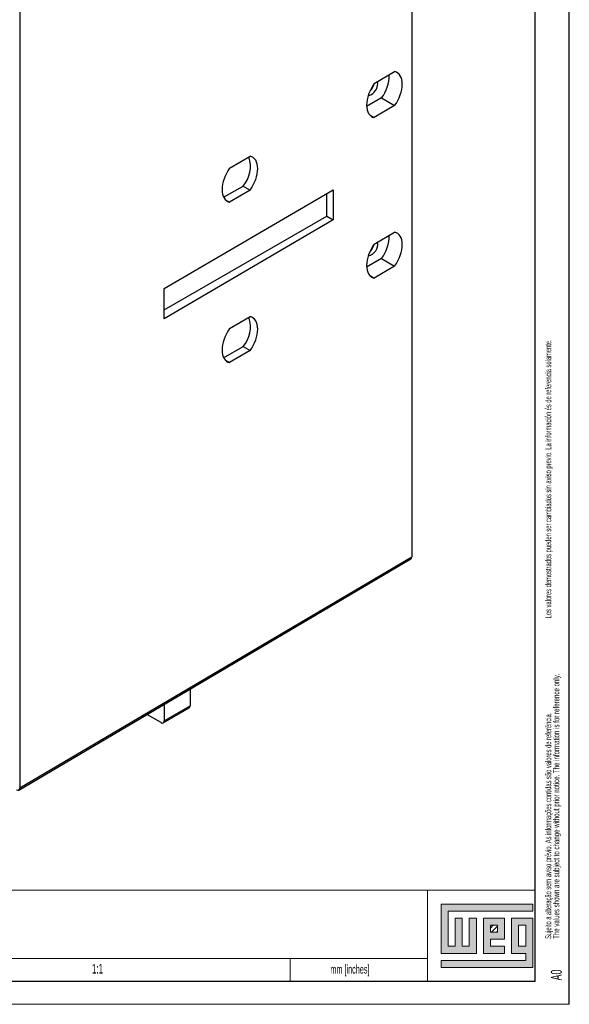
# Model space of a CAD drawing. Header units: millimetres. Extents: x 0 to 1189, y 0 to 841.
# Tile 17 of 21: x 1069 to 1189, y 0 to 215. Entities that reach past the tile are written whole.
import ezdxf

# ---------------------------------------------------------------- set-up
doc = ezdxf.new("R2010")
doc.units = ezdxf.units.MM
doc.layers.add('FORMATO', color=7, linetype='Continuous')
doc.layers.add('LEGENDA', color=7, linetype='Continuous')
doc.styles.add('SLDTEXTSTYLE1', font='TXT', dxfattribs={"width": 0.605})
doc.styles.add('SLDTEXTSTYLE2', font='TXT', dxfattribs={"width": 0.569583})

# ---------------------------------------------------------------- blocks, each defined once
blk = doc.blocks.new('SW_NOTE_0')
at = {"color": 0, "linetype": 'Continuous', "lineweight": 0, "attachment_point": 1, "rotation": 90}
for s, insert, char_height, style in [('Sujeito a alteração sem aviso prévio. As informações contidas são valores de referência.                                                           Los valores demostrados pueden ser cambiados sin aviso previo. La información és de referencia solamente.', (-1.71, 0), 1.32292, 'SLDTEXTSTYLE2'), ('The values shown are subject to change without prior notice. The information is for reference only.', (0.06, 0), 1.3229, 'SLDTEXTSTYLE1')]:
    blk.add_mtext(s, dxfattribs=dict(at, insert=insert, char_height=char_height, style=style))

msp = doc.modelspace()

# ---------------------------------------------------------------- hatches: boundary and pattern name
at = {"linetype": 'Continuous'}
msp.add_hatch(color=7, dxfattribs=at).paths.add_polyline_path([(1160.99, 21.93), (1160.99, 11.15), (1168.69, 11.15), (1168.69, 18.85), (1167.15, 18.85), (1167.15, 12.69), (1165.61, 12.69), (1165.61, 18.85), (1164.07, 18.85), (1164.07, 12.69), (1162.53, 12.69), (1162.53, 20.39), (1181.01, 20.39), (1181.01, 21.93)], flags=0)
h = msp.add_hatch(color=7, dxfattribs=at)
h.paths.add_polyline_path([(1160.99, 8.07), (1181.01, 8.07), (1181.01, 18.85), (1176.39, 18.85), (1176.39, 11.15), (1179.47, 11.15), (1179.47, 9.61), (1160.99, 9.61)], flags=0)
h.paths.add_polyline_path([(1177.93, 17.31), (1179.47, 17.31), (1179.47, 12.69), (1177.93, 12.69)], flags=0)
h = msp.add_hatch(color=7, dxfattribs=at)
h.paths.add_polyline_path([(1174.85, 12.69), (1171.77, 12.69), (1171.77, 14.23), (1174.85, 14.23), (1174.85, 18.85), (1170.23, 18.85), (1170.23, 11.15), (1174.85, 11.15)], flags=0)
h.paths.add_polyline_path([(1173.31, 15.77), (1171.77, 15.77), (1171.77, 17.31), (1173.31, 17.31)], flags=0)
h = msp.add_hatch(dxfattribs=at)
h.set_pattern_fill('ANSI31', color=8, scale=0.25, style=0)
h.paths.add_polyline_path([(1173.31, 15.77), (1171.77, 15.77), (1171.77, 17.31), (1173.31, 17.31)], flags=0)

# ---------------------------------------------------------------- linework, layer by layer
at = {"color": 7, "linetype": 'Continuous', "lineweight": 25}
for p, q in [((1154.57, 272.033), (1154.57, 97.927)), ((1068.905, 222.319), (1068.905, 47.343)), ((1146.369, 201.453), (1150.834, 204.066)), ((1147.975, 198.31), (1144.713, 196.427)), ((1147.975, 198.31), (1150.834, 196.631)), ((1150.834, 196.631), (1146.369, 194.017)), ((1145.474, 194.552), (1146.369, 194.017)), ((1114.771, 182.958), (1119.237, 185.572)), ((1113.452, 176.585), (1117.696, 179.036)), ((1117.696, 179.036), (1119.237, 178.13)), ((1100.461, 156.619), (1137.405, 178.242)), ((1119.237, 178.13), (1114.771, 175.515)), ((1135.98, 172.443), (1135.98, 177.408)), ((1137.405, 178.242), (1137.405, 171.621)), ((1113.871, 176.052), (1114.771, 175.515)), ((1100.461, 151.938), (1135.98, 172.443)), ((1135.98, 172.443), (1137.405, 171.621)), ((1137.405, 171.621), (1100.461, 149.99)), ((1146.369, 166.341), (1150.834, 168.954)), ((1147.975, 163.199), (1144.713, 161.315)), ((1147.975, 163.199), (1150.834, 161.519)), ((1145.474, 159.44), (1146.369, 158.905)), ((1150.834, 161.519), (1146.369, 158.905)), ((1100.461, 149.99), (1100.461, 156.619)), ((1114.771, 147.847), (1119.237, 150.461)), ((1113.452, 141.474), (1117.696, 143.924)), ((1119.237, 143.019), (1114.771, 140.404)), ((1117.696, 143.924), (1119.237, 143.019)), ((1113.871, 140.941), (1114.771, 140.404)), ((1068.701, 46.887), (1154.366, 97.471)), ((1068.905, 47.343), (1154.57, 97.927)), ((1106.141, 68.995), (1106.141, 65.313)), ((1100.277, 61.59), (1105.934, 64.855)), ((1100.485, 65.655), (1100.485, 62.047)), ((1100.485, 62.047), (1106.141, 65.313)), ((1099.777, 61.639), (1096.696, 63.418))]:
    msp.add_line(p, q, dxfattribs=at)
at = {"color": 7, "linetype": 'Continuous', "lineweight": 18}
for p, q in [((1181.01, 21.93), (1160.99, 21.93)), ((1160.99, 21.93), (1160.99, 11.15)), ((1181.01, 20.39), (1181.01, 21.93)), ((1162.53, 20.39), (1181.01, 20.39)), ((1162.53, 12.69), (1162.53, 20.39)), ((1165.61, 18.85), (1164.07, 18.85)), ((1164.07, 18.85), (1164.07, 12.69)), ((1165.61, 12.69), (1165.61, 18.85)), ((1168.69, 18.85), (1167.15, 18.85)), ((1167.15, 18.85), (1167.15, 12.69)), ((1168.69, 11.15), (1168.69, 18.85)), ((1174.85, 18.85), (1170.23, 18.85)), ((1170.23, 18.85), (1170.23, 11.15)), ((1171.77, 17.31), (1173.31, 17.31)), ((1171.77, 15.77), (1171.77, 17.31)), ((1173.31, 17.31), (1173.31, 15.77)), ((1174.85, 14.23), (1174.85, 18.85)), ((1181.01, 18.85), (1176.39, 18.85)), ((1176.39, 18.85), (1176.39, 11.15)), ((1177.93, 12.69), (1177.93, 17.31)), ((1177.93, 17.31), (1179.47, 17.31)), ((1179.47, 17.31), (1179.47, 12.69)), ((1181.01, 8.07), (1181.01, 18.85)), ((1173.31, 15.77), (1171.77, 15.77)), ((1171.77, 14.23), (1174.85, 14.23)), ((1171.77, 12.69), (1171.77, 14.23)), ((1160.99, 11.15), (1168.69, 11.15)), ((1164.07, 12.69), (1162.53, 12.69)), ((1167.15, 12.69), (1165.61, 12.69)), ((1170.23, 11.15), (1174.85, 11.15)), ((1174.85, 12.69), (1171.77, 12.69)), ((1174.85, 11.15), (1174.85, 12.69)), ((1176.39, 11.15), (1179.47, 11.15)), ((1179.47, 12.69), (1177.93, 12.69)), ((1179.47, 11.15), (1179.47, 9.61)), ((1128, 10.026), (1128, 5)), ((1160.99, 9.61), (1160.99, 8.07)), ((1179.47, 9.61), (1160.99, 9.61)), ((1160.99, 8.07), (1181.01, 8.07))]:
    msp.add_line(p, q, dxfattribs=at)
at = {"color": 7, "linetype": 'Continuous', "lineweight": 25, "flags": 128}
msp.add_lwpolyline([(1145.061, 198.869), (1145.198, 198.872), (1145.739, 199.061)], dxfattribs=at)
at = {"color": 7, "linetype": 'Continuous', "lineweight": 25}
for centre, radius, start, end in [((1141.733, 203.122), 7.882, 322.37595, 1.66125), ((1144.312, 201.498), 2.825, 300.34751, 7.89586), ((1112.73, 183.357), 6.583, 318.9743, 18.28771), ((1141.733, 168.011), 7.882, 322.37595, 1.66125), ((1144.568, 166.297), 2.587, 280.98552, 10.64429), ((1112.73, 148.245), 6.583, 318.9743, 18.28771), ((1105.666, 65.252), 0.48, 304.05635, 7.25583), ((1100.054, 61.977), 0.437, 230.79671, 9.21404)]:
    msp.add_arc(centre, radius, start, end, dxfattribs=at)
for centre, major_axis, ratio, start_param, end_param in [((1148.601, 199.041), (2.747, 4.826), 0.5733367, 4.5330896, 6.4554376), ((1148.601, 199.041), (2.747, 4.826), 0.5733367, 1.3913142, 3.3140278), ((1145.018, 201.11), (1, 1.717), 0.5798953, 4.2096446, 5.2309848), ((1117.003, 180.544), (2.749, 4.829), 0.5733367, 4.5328568, 6.4556705), ((1117.003, 180.544), (2.749, 4.829), 0.5733367, 1.3910814, 3.3142606), ((1148.601, 163.93), (2.747, 4.826), 0.5733367, 4.5330896, 6.4554376), ((1148.601, 163.93), (2.747, 4.826), 0.5733367, 1.3913142, 3.3140278), ((1145.018, 165.999), (1, 1.717), 0.5798953, 4.2096446, 5.2309848), ((1117.003, 145.433), (2.749, 4.829), 0.5733367, 4.5328568, 6.4556705), ((1117.003, 145.433), (2.749, 4.829), 0.5733367, 1.3910814, 3.3142606), ((1153.863, 98.335), (-0.5, 0.866), 0.577364, 3.1472652, 3.927042), ((1068.198, 47.752), (-0.5, 0.866), 0.577364, 2.3562761, 3.927042)]:
    msp.add_ellipse(centre, major_axis=major_axis, ratio=ratio, start_param=start_param, end_param=end_param, dxfattribs=at)
at = {"layer": 'FORMATO'}
for p, q in [((1189, 0), (1189, 841)), ((1181.524, 5), (1181.524, 831)), ((1181.524, 5), (22.524, 5))]:
    msp.add_line(p, q, dxfattribs=at)
at = {"layer": 'FORMATO', "lineweight": 18}
for p, q in [((1004, 25), (1181.524, 25)), ((1158, 25), (1158, 5)), ((1035.524, 10.02), (1158, 10.028)), ((0, 0), (1189, 0))]:
    msp.add_line(p, q, dxfattribs=at)

# ---------------------------------------------------------------- block references
at = {"color": 7, "linetype": 'Continuous', "lineweight": 0}
msp.add_blockref('SW_NOTE_0', (1185.448, 14.305), dxfattribs=at)

# ---------------------------------------------------------------- texts
at = {"layer": 'FORMATO', "insert": (1136.779, 8.619), "char_height": 1.9, "attachment_point": 1, "style": 'SLDTEXTSTYLE1'}
msp.add_mtext('mm [inches]', dxfattribs=at)
at = {"layer": 'LEGENDA', "insert": (1085.888, 8.851), "char_height": 2.1167, "attachment_point": 2, "style": 'SLDTEXTSTYLE1'}
msp.add_mtext('1:1', dxfattribs=at)
at = {"layer": 'LEGENDA', "insert": (1184.983, 5.232), "char_height": 2.3813, "attachment_point": 1, "rotation": 90, "style": 'SLDTEXTSTYLE1'}
msp.add_mtext('A0', dxfattribs=at)

doc.saveas('drawing.dxf')
